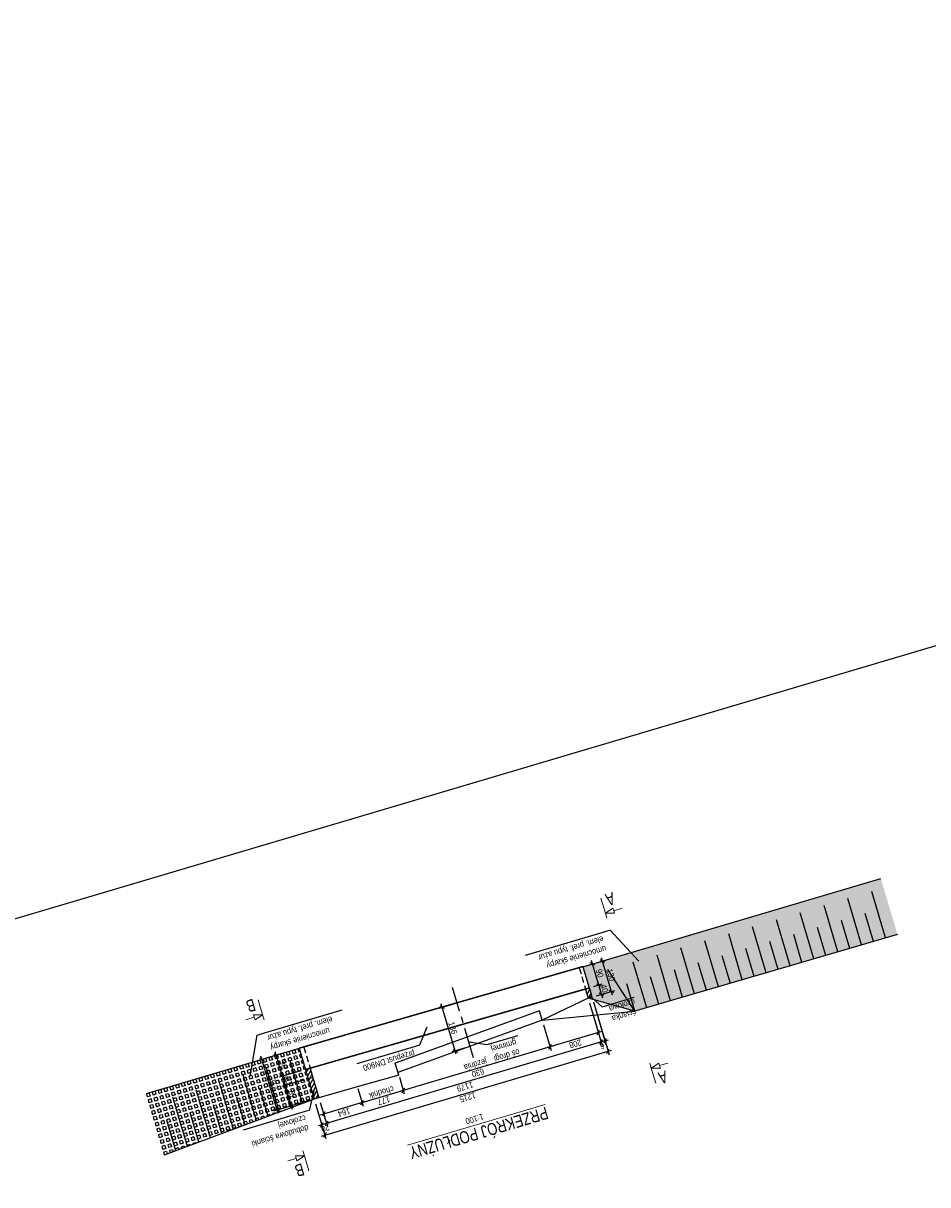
# Model space of a CAD drawing. Header units: metres. Extents: x 7437403 to 7437771, y 5556473 to 5556935.
# Tile 3 of 5: x 7437440 to 7437478, y 5556885 to 5556933. Entities that reach past the tile are written whole.
import ezdxf
from ezdxf.enums import TextEntityAlignment as Align

# ---------------------------------------------------------------- set-up
doc = ezdxf.new("R2010")
doc.units = ezdxf.units.M
doc.header["$MEASUREMENT"] = 0
doc.linetypes.add('CENTER', pattern=[2, 1.25, -0.25, 0.25, -0.25])
doc.linetypes.add('HIDDEN', pattern=[0.375, 0.25, -0.125])
doc.layers.get('0').update_dxf_attribs({"color": 250})
for name, color, linetype in [('00RamTab-T', 2, 'Continuous'), ('00ZieSka-S', 7, 'Continuous'), ('_ PTC Kon_Bet_Kon', 3, 'Continuous')]:
    doc.layers.add(name, color=color, linetype=linetype)
doc.layers.add('_ PTC Kon_Bet', color=3, linetype='Continuous', lineweight=0)
doc.styles.add('CDMSTYLE', font='CDMSIMPL', dxfattribs={"width": 0.8, "bigfont": 'CDMBIGPL'})
doc.dimstyles.new('CDM-ME100CM', dxfattribs={"dimscale": 0.1, "dimtxt": 2.5, "dimasz": 1.5, "dimexe": 1.5, "dimexo": 2, "dimgap": 0.5, "dimtad": 1, "dimdec": 0, "dimlfac": 100, "dimrnd": 0.1, "dimzin": 9, "dimtxsty": 'CDMSTYLE', "dimblk": 'OBLIQUE', "dimcen": 2.5, "dimdle": 1.5, "dimclrd": 1, "dimclre": 1, "dimclrt": 2, "dimadec": 0, "dimazin": 2, "dimtfac": 1, "dimtdec": 0, "dimtix": 1, "dimtmove": 1, "dimatfit": 3, "dimfxl": 0, "dimtvp": 1, "dimtolj": 1, "dimtzin": 0, "dimlwd": 25, "dimlwe": 25, "dimarcsym": 0})
pattern_1 = [(241.5093889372, (14875037.43376, 11113375.27862), (0.1098619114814, -0.059626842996), [])]

# ---------------------------------------------------------------- blocks, each defined once
blk = doc.blocks.new('_OBLIQUE')
at = {"color": 0, "linetype": 'ByBlock'}
blk.add_line((-0.5, -0.5), (0.5, 0.5), dxfattribs=at)
blk = doc.blocks.new('*D20')
at = {"layer": '_ PTC Kon_Bet_Kon', "color": 1, "linetype": 'Continuous', "lineweight": 25}
for p, q in [((7437463.609, 5556892.94), (7437464.127, 5556891.192)), ((7437463.763, 5556892.986), (7437464.281, 5556891.237)), ((7437464.238, 5556891.381), (7437464.382, 5556891.424)), ((7437464.085, 5556891.336), (7437463.941, 5556891.293)), ((7437464.238, 5556891.381), (7437464.085, 5556891.336))]:
    blk.add_line(p, q, dxfattribs=at)
at = {"layer": 'Defpoints', "color": 0, "linetype": 'Continuous', "lineweight": 25}
for p in [(7437463.552, 5556893.132), (7437463.706, 5556893.177), (7437464.085, 5556891.336)]:
    blk.add_point(p, dxfattribs=at)
at = {"layer": '_ PTC Kon_Bet_Kon', "color": 1, "linetype": 'Continuous', "lineweight": 25, "xscale": 0.15, "yscale": 0.15, "zscale": 0.15}
for p, rotation in [((7437464.085, 5556891.336), 16.50938883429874), ((7437464.238, 5556891.381), 196.5093888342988)]:
    blk.add_blockref('_OBLIQUE', p, dxfattribs=dict(at, rotation=rotation))
at = {"layer": '_ PTC Kon_Bet_Kon', "color": 2, "linetype": 'Continuous', "lineweight": 25, "insert": (7437464.211, 5556891.19), "char_height": 0.25, "attachment_point": 5, "rotation": 196.5094, "style": 'CDMSTYLE'}
blk.add_mtext('\\A1;16', dxfattribs=at)
blk = doc.blocks.new('*D21')
at = {"layer": '_ PTC Kon_Bet_Kon', "color": 1, "linetype": 'Continuous', "lineweight": 25}
for p, q in [((7437463.609, 5556892.94), (7437464.127, 5556891.192)), ((7437464.229, 5556891.378), (7437452.637, 5556887.943)), ((7437452.524, 5556888.852), (7437452.824, 5556887.841))]:
    blk.add_line(p, q, dxfattribs=at)
at = {"layer": 'Defpoints', "color": 0, "linetype": 'Continuous', "lineweight": 25}
for p in [(7437463.552, 5556893.132), (7437452.467, 5556889.043), (7437452.781, 5556887.985)]:
    blk.add_point(p, dxfattribs=at)
at = {"layer": '_ PTC Kon_Bet_Kon', "color": 1, "linetype": 'Continuous', "lineweight": 25, "xscale": 0.15, "yscale": 0.15, "zscale": 0.15}
for p, rotation in [((7437464.085, 5556891.336), 16.50938893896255), ((7437452.781, 5556887.985), 196.5093889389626)]:
    blk.add_blockref('_OBLIQUE', p, dxfattribs=dict(at, rotation=rotation))
at = {"layer": '_ PTC Kon_Bet_Kon', "color": 2, "linetype": 'Continuous', "lineweight": 25, "insert": (7437458.483, 5556889.493), "char_height": 0.25, "attachment_point": 5, "rotation": 196.5094, "style": 'CDMSTYLE'}
blk.add_mtext('\\A1;1179', dxfattribs=at)
blk = doc.blocks.new('*D22')
at = {"layer": '_ PTC Kon_Bet_Kon', "color": 1, "linetype": 'Continuous', "lineweight": 25}
for p, q in [((7437452.332, 5556888.795), (7437452.632, 5556887.785)), ((7437452.524, 5556888.852), (7437452.824, 5556887.841)), ((7437452.589, 5556887.928), (7437452.445, 5556887.886)), ((7437452.781, 5556887.985), (7437452.589, 5556887.928)), ((7437452.781, 5556887.985), (7437452.925, 5556888.028))]:
    blk.add_line(p, q, dxfattribs=at)
at = {"layer": 'Defpoints', "color": 0, "linetype": 'Continuous', "lineweight": 25}
for p in [(7437452.467, 5556889.043), (7437452.275, 5556888.987), (7437452.589, 5556887.928)]:
    blk.add_point(p, dxfattribs=at)
at = {"layer": '_ PTC Kon_Bet_Kon', "color": 1, "linetype": 'Continuous', "lineweight": 25, "xscale": 0.15, "yscale": 0.15, "zscale": 0.15}
for p, rotation in [((7437452.781, 5556887.985), 196.5093889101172), ((7437452.589, 5556887.928), 16.50938891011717)]:
    blk.add_blockref('_OBLIQUE', p, dxfattribs=dict(at, rotation=rotation))
at = {"layer": '_ PTC Kon_Bet_Kon', "color": 2, "linetype": 'Continuous', "lineweight": 25, "insert": (7437452.735, 5556887.789), "char_height": 0.25, "attachment_point": 5, "rotation": 196.5094, "style": 'CDMSTYLE'}
blk.add_mtext('\\A1;20', dxfattribs=at)
blk = doc.blocks.new('*D23')
at = {"layer": '_ PTC Kon_Bet_Kon', "color": 1, "linetype": 'Continuous', "lineweight": 25}
for p, q in [((7437463.763, 5556892.986), (7437464.407, 5556890.812)), ((7437452.571, 5556887.461), (7437464.508, 5556890.999)), ((7437452.332, 5556888.795), (7437452.758, 5556887.36))]:
    blk.add_line(p, q, dxfattribs=at)
at = {"layer": 'Defpoints', "color": 0, "linetype": 'Continuous', "lineweight": 25}
for p in [(7437463.706, 5556893.177), (7437464.364, 5556890.956), (7437452.275, 5556888.987)]:
    blk.add_point(p, dxfattribs=at)
at = {"layer": '_ PTC Kon_Bet_Kon', "color": 1, "linetype": 'Continuous', "lineweight": 25, "xscale": 0.15, "yscale": 0.15, "zscale": 0.15}
for p, rotation in [((7437464.364, 5556890.956), 16.50938893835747), ((7437452.715, 5556887.504), 196.5093889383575)]:
    blk.add_blockref('_OBLIQUE', p, dxfattribs=dict(at, rotation=rotation))
at = {"layer": '_ PTC Kon_Bet_Kon', "color": 2, "linetype": 'Continuous', "lineweight": 25, "insert": (7437458.589, 5556889.062), "char_height": 0.25, "attachment_point": 5, "rotation": 196.5094, "style": 'CDMSTYLE'}
blk.add_mtext('\\A1;1215', dxfattribs=at)
blk = doc.blocks.new('*D24')
at = {"layer": '_ PTC Kon_Bet_Kon', "color": 1, "linetype": 'Continuous', "lineweight": 25}
for p, q in [((7437463.609, 5556892.94), (7437464.013, 5556891.578)), ((7437461.712, 5556892.034), (7437462.022, 5556890.988)), ((7437464.114, 5556891.764), (7437461.835, 5556891.089))]:
    blk.add_line(p, q, dxfattribs=at)
at = {"layer": 'Defpoints', "color": 0, "linetype": 'Continuous', "lineweight": 25}
for p in [(7437463.552, 5556893.132), (7437461.655, 5556892.225), (7437461.979, 5556891.132)]:
    blk.add_point(p, dxfattribs=at)
at = {"layer": '_ PTC Kon_Bet_Kon', "color": 1, "linetype": 'Continuous', "lineweight": 25, "xscale": 0.15, "yscale": 0.15, "zscale": 0.15}
for p, rotation in [((7437463.97, 5556891.722), 16.50938894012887), ((7437461.979, 5556891.132), 196.5093889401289)]:
    blk.add_blockref('_OBLIQUE', p, dxfattribs=dict(at, rotation=rotation))
at = {"layer": '_ PTC Kon_Bet_Kon', "color": 2, "linetype": 'Continuous', "lineweight": 25, "insert": (7437463.024, 5556891.259), "char_height": 0.25, "attachment_point": 5, "rotation": 196.5094, "style": 'CDMSTYLE'}
blk.add_mtext('\\A1;208', dxfattribs=at)
blk = doc.blocks.new('*D25')
at = {"layer": '_ PTC Kon_Bet_Kon', "color": 1, "linetype": 'Continuous', "lineweight": 25}
for p, q in [((7437461.712, 5556892.034), (7437462.022, 5556890.988)), ((7437462.123, 5556891.174), (7437455.797, 5556889.299)), ((7437455.779, 5556889.889), (7437455.984, 5556889.198))]:
    blk.add_line(p, q, dxfattribs=at)
at = {"layer": 'Defpoints', "color": 0, "linetype": 'Continuous', "lineweight": 25}
for p in [(7437461.655, 5556892.225), (7437455.722, 5556890.081), (7437455.941, 5556889.342)]:
    blk.add_point(p, dxfattribs=at)
at = {"layer": '_ PTC Kon_Bet_Kon', "color": 1, "linetype": 'Continuous', "lineweight": 25, "xscale": 0.15, "yscale": 0.15, "zscale": 0.15}
for p, rotation in [((7437461.979, 5556891.132), 16.50938894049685), ((7437455.941, 5556889.342), 196.5093889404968)]:
    blk.add_blockref('_OBLIQUE', p, dxfattribs=dict(at, rotation=rotation))
at = {"layer": '_ PTC Kon_Bet_Kon', "color": 2, "linetype": 'Continuous', "lineweight": 25, "char_height": 0.25, "attachment_point": 5, "rotation": 196.5094, "style": 'CDMSTYLE'}
for s, insert in [('jezdnia', (7437458.899, 5556890.444)), ('630', (7437459.01, 5556890.069))]:
    blk.add_mtext(s, dxfattribs=dict(at, insert=insert))
blk = doc.blocks.new('*D26')
at = {"layer": '_ PTC Kon_Bet_Kon', "color": 1, "linetype": 'Continuous', "lineweight": 25}
for p, q in [((7437455.779, 5556889.889), (7437455.984, 5556889.198)), ((7437454.072, 5556889.415), (7437454.285, 5556888.695)), ((7437456.085, 5556889.385), (7437454.099, 5556888.796))]:
    blk.add_line(p, q, dxfattribs=at)
at = {"layer": 'Defpoints', "color": 0, "linetype": 'Continuous', "lineweight": 25}
for p in [(7437455.722, 5556890.081), (7437454.015, 5556889.606), (7437454.242, 5556888.838)]:
    blk.add_point(p, dxfattribs=at)
at = {"layer": '_ PTC Kon_Bet_Kon', "color": 1, "linetype": 'Continuous', "lineweight": 25, "xscale": 0.15, "yscale": 0.15, "zscale": 0.15}
for p, rotation in [((7437455.941, 5556889.342), 16.50938893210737), ((7437454.242, 5556888.838), 196.5093889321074)]:
    blk.add_blockref('_OBLIQUE', p, dxfattribs=dict(at, rotation=rotation))
at = {"layer": '_ PTC Kon_Bet_Kon', "color": 2, "linetype": 'Continuous', "lineweight": 25, "char_height": 0.25, "attachment_point": 5, "rotation": 196.5094, "style": 'CDMSTYLE'}
for s, insert in [('chodnik', (7437455.042, 5556889.258)), ('177', (7437455.142, 5556888.922))]:
    blk.add_mtext(s, dxfattribs=dict(at, insert=insert))
blk = doc.blocks.new('*D27')
at = {"layer": '_ PTC Kon_Bet_Kon', "color": 1, "linetype": 'Continuous', "lineweight": 25}
for p, q in [((7437454.072, 5556889.415), (7437454.285, 5556888.695)), ((7437454.386, 5556888.881), (7437452.523, 5556888.329)), ((7437452.524, 5556888.852), (7437452.709, 5556888.228))]:
    blk.add_line(p, q, dxfattribs=at)
at = {"layer": 'Defpoints', "color": 0, "linetype": 'Continuous', "lineweight": 25}
for p in [(7437454.015, 5556889.606), (7437452.467, 5556889.043), (7437452.666, 5556888.371)]:
    blk.add_point(p, dxfattribs=at)
at = {"layer": '_ PTC Kon_Bet_Kon', "color": 1, "linetype": 'Continuous', "lineweight": 25, "xscale": 0.15, "yscale": 0.15, "zscale": 0.15}
for p, rotation in [((7437454.242, 5556888.838), 16.50938894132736), ((7437452.666, 5556888.371), 196.5093889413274)]:
    blk.add_blockref('_OBLIQUE', p, dxfattribs=dict(at, rotation=rotation))
at = {"layer": '_ PTC Kon_Bet_Kon', "color": 2, "linetype": 'Continuous', "lineweight": 25, "insert": (7437453.504, 5556888.437), "char_height": 0.25, "attachment_point": 5, "rotation": 196.5094, "style": 'CDMSTYLE'}
blk.add_mtext('\\A1;164', dxfattribs=at)
blk = doc.blocks.new('*D28')
at = {"layer": '_ PTC Kon_Bet_Kon', "color": 1, "linetype": 'Continuous', "lineweight": 25}
for p, q in [((7437451.837, 5556889.764), (7437450.944, 5556889.499)), ((7437451.378, 5556888.564), (7437451.045, 5556889.686)), ((7437452.084, 5556888.93), (7437451.191, 5556888.665))]:
    blk.add_line(p, q, dxfattribs=at)
at = {"layer": 'Defpoints', "color": 0, "linetype": 'Continuous', "lineweight": 25}
for p in [(7437451.088, 5556889.542), (7437452.028, 5556889.821), (7437452.275, 5556888.987)]:
    blk.add_point(p, dxfattribs=at)
at = {"layer": '_ PTC Kon_Bet_Kon', "color": 1, "linetype": 'Continuous', "lineweight": 25, "xscale": 0.15, "yscale": 0.15, "zscale": 0.15}
for p, rotation in [((7437451.088, 5556889.542), 106.5093889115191), ((7437451.335, 5556888.708), 286.5093889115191)]:
    blk.add_blockref('_OBLIQUE', p, dxfattribs=dict(at, rotation=rotation))
at = {"layer": '_ PTC Kon_Bet_Kon', "color": 2, "linetype": 'Continuous', "lineweight": 25, "insert": (7437451.379, 5556889.175), "char_height": 0.25, "attachment_point": 5, "rotation": 286.5094, "style": 'CDMSTYLE'}
blk.add_mtext('\\A1;87', dxfattribs=at)
blk = doc.blocks.new('*D29')
at = {"layer": '_ PTC Kon_Bet_Kon', "color": 1, "linetype": 'Continuous', "lineweight": 25}
for p, q in [((7437451.723, 5556890.147), (7437450.83, 5556889.883)), ((7437450.974, 5556889.925), (7437450.932, 5556890.069)), ((7437451.837, 5556889.764), (7437450.944, 5556889.499)), ((7437451.088, 5556889.542), (7437450.974, 5556889.925)), ((7437451.088, 5556889.542), (7437451.13, 5556889.398))]:
    blk.add_line(p, q, dxfattribs=at)
at = {"layer": 'Defpoints', "color": 0, "linetype": 'Continuous', "lineweight": 25}
for p in [(7437451.915, 5556890.204), (7437450.974, 5556889.925), (7437452.028, 5556889.821)]:
    blk.add_point(p, dxfattribs=at)
at = {"layer": '_ PTC Kon_Bet_Kon', "color": 1, "linetype": 'Continuous', "lineweight": 25, "xscale": 0.15, "yscale": 0.15, "zscale": 0.15}
for p, rotation in [((7437450.974, 5556889.925), 286.5093889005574), ((7437451.088, 5556889.542), 106.5093889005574)]:
    blk.add_blockref('_OBLIQUE', p, dxfattribs=dict(at, rotation=rotation))
at = {"layer": '_ PTC Kon_Bet_Kon', "color": 2, "linetype": 'Continuous', "lineweight": 25, "insert": (7437451.199, 5556889.783), "char_height": 0.25, "attachment_point": 5, "rotation": 286.5094, "style": 'CDMSTYLE'}
blk.add_mtext('\\A1;40', dxfattribs=at)
blk = doc.blocks.new('*D30')
at = {"layer": '_ PTC Kon_Bet_Kon', "color": 1, "linetype": 'Continuous', "lineweight": 25}
for p, q in [((7437451.474, 5556891.012), (7437450.575, 5556890.746)), ((7437451.017, 5556889.782), (7437450.676, 5556890.932)), ((7437451.723, 5556890.147), (7437450.83, 5556889.883))]:
    blk.add_line(p, q, dxfattribs=at)
at = {"layer": 'Defpoints', "color": 0, "linetype": 'Continuous', "lineweight": 25}
for p in [(7437451.666, 5556891.069), (7437450.718, 5556890.788), (7437451.915, 5556890.204)]:
    blk.add_point(p, dxfattribs=at)
at = {"layer": '_ PTC Kon_Bet_Kon', "color": 1, "linetype": 'Continuous', "lineweight": 25, "xscale": 0.15, "yscale": 0.15, "zscale": 0.15}
for p, rotation in [((7437450.718, 5556890.788), 106.5093889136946), ((7437450.974, 5556889.925), 286.5093889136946)]:
    blk.add_blockref('_OBLIQUE', p, dxfattribs=dict(at, rotation=rotation))
at = {"layer": '_ PTC Kon_Bet_Kon', "color": 2, "linetype": 'Continuous', "lineweight": 25, "insert": (7437451.014, 5556890.407), "char_height": 0.25, "attachment_point": 5, "rotation": 286.5094, "style": 'CDMSTYLE'}
blk.add_mtext('\\A1;90', dxfattribs=at)
blk = doc.blocks.new('*D31')
at = {"layer": '_ PTC Kon_Bet_Kon', "color": 1, "linetype": 'Continuous', "lineweight": 25}
for p, q in [((7437451.467, 5556891.01), (7437449.985, 5556890.571)), ((7437450.788, 5556888.389), (7437450.086, 5556890.757)), ((7437452.084, 5556888.93), (7437450.602, 5556888.49))]:
    blk.add_line(p, q, dxfattribs=at)
at = {"layer": 'Defpoints', "color": 0, "linetype": 'Continuous', "lineweight": 25}
for p in [(7437451.659, 5556891.067), (7437450.129, 5556890.614), (7437452.275, 5556888.987)]:
    blk.add_point(p, dxfattribs=at)
at = {"layer": '_ PTC Kon_Bet_Kon', "color": 1, "linetype": 'Continuous', "lineweight": 25, "xscale": 0.15, "yscale": 0.15, "zscale": 0.15}
for p, rotation in [((7437450.129, 5556890.614), 106.5093889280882), ((7437450.745, 5556888.533), 286.5093889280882)]:
    blk.add_blockref('_OBLIQUE', p, dxfattribs=dict(at, rotation=rotation))
at = {"layer": '_ PTC Kon_Bet_Kon', "color": 2, "linetype": 'Continuous', "lineweight": 25, "insert": (7437450.605, 5556889.623), "char_height": 0.25, "attachment_point": 5, "rotation": 286.5094, "style": 'CDMSTYLE'}
blk.add_mtext('\\A1;217', dxfattribs=at)
blk = doc.blocks.new('*D32')
at = {"layer": '_ PTC Kon_Bet_Kon', "color": 1, "linetype": 'Continuous', "lineweight": 25}
for p, q in [((7437463.987, 5556893.678), (7437463.944, 5556893.822)), ((7437463.784, 5556893.618), (7437464.13, 5556893.721)), ((7437463.897, 5556893.234), (7437464.244, 5556893.337)), ((7437464.1, 5556893.294), (7437463.987, 5556893.678)), ((7437464.1, 5556893.294), (7437464.143, 5556893.151))]:
    blk.add_line(p, q, dxfattribs=at)
at = {"layer": 'Defpoints', "color": 0, "linetype": 'Continuous', "lineweight": 25}
for p in [(7437463.592, 5556893.561), (7437463.987, 5556893.678), (7437463.706, 5556893.177)]:
    blk.add_point(p, dxfattribs=at)
at = {"layer": '_ PTC Kon_Bet_Kon', "color": 1, "linetype": 'Continuous', "lineweight": 25, "xscale": 0.15, "yscale": 0.15, "zscale": 0.15}
for p, rotation in [((7437463.987, 5556893.678), 286.5093889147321), ((7437464.1, 5556893.294), 106.5093889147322)]:
    blk.add_blockref('_OBLIQUE', p, dxfattribs=dict(at, rotation=rotation))
at = {"layer": '_ PTC Kon_Bet_Kon', "color": 2, "linetype": 'Continuous', "lineweight": 25, "insert": (7437464.211, 5556893.536), "char_height": 0.25, "attachment_point": 5, "rotation": 286.5094, "style": 'CDMSTYLE'}
blk.add_mtext('\\A1;40', dxfattribs=at)
blk = doc.blocks.new('*D33')
at = {"layer": '_ PTC Kon_Bet_Kon', "color": 1, "linetype": 'Continuous', "lineweight": 25}
for p, q in [((7437463.528, 5556894.481), (7437463.875, 5556894.583)), ((7437464.029, 5556893.534), (7437463.688, 5556894.685)), ((7437463.784, 5556893.618), (7437464.13, 5556893.721))]:
    blk.add_line(p, q, dxfattribs=at)
at = {"layer": 'Defpoints', "color": 0, "linetype": 'Continuous', "lineweight": 25}
for p in [(7437463.336, 5556894.424), (7437463.731, 5556894.541), (7437463.592, 5556893.561)]:
    blk.add_point(p, dxfattribs=at)
at = {"layer": '_ PTC Kon_Bet_Kon', "color": 1, "linetype": 'Continuous', "lineweight": 25, "xscale": 0.15, "yscale": 0.15, "zscale": 0.15}
for p, rotation in [((7437463.731, 5556894.541), 106.5093889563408), ((7437463.987, 5556893.678), 286.5093889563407)]:
    blk.add_blockref('_OBLIQUE', p, dxfattribs=dict(at, rotation=rotation))
at = {"layer": '_ PTC Kon_Bet_Kon', "color": 2, "linetype": 'Continuous', "lineweight": 25, "insert": (7437464.026, 5556894.159), "char_height": 0.25, "attachment_point": 5, "rotation": 286.5094, "style": 'CDMSTYLE'}
blk.add_mtext('\\A1;90', dxfattribs=at)
blk = doc.blocks.new('*D34')
at = {"layer": '_ PTC Kon_Bet_Kon', "color": 1, "linetype": 'Continuous', "lineweight": 25}
for p, q in [((7437464.087, 5556894.803), (7437464.542, 5556893.269)), ((7437463.528, 5556894.481), (7437464.273, 5556894.702)), ((7437463.897, 5556893.234), (7437464.643, 5556893.455))]:
    blk.add_line(p, q, dxfattribs=at)
at = {"layer": 'Defpoints', "color": 0, "linetype": 'Continuous', "lineweight": 25}
for p in [(7437463.336, 5556894.424), (7437464.499, 5556893.413), (7437463.706, 5556893.177)]:
    blk.add_point(p, dxfattribs=at)
at = {"layer": '_ PTC Kon_Bet_Kon', "color": 1, "linetype": 'Continuous', "lineweight": 25, "xscale": 0.15, "yscale": 0.15, "zscale": 0.15}
for p, rotation in [((7437464.13, 5556894.659), 106.5093889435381), ((7437464.499, 5556893.413), 286.5093889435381)]:
    blk.add_blockref('_OBLIQUE', p, dxfattribs=dict(at, rotation=rotation))
at = {"layer": '_ PTC Kon_Bet_Kon', "color": 2, "linetype": 'Continuous', "lineweight": 25, "insert": (7437464.482, 5556894.086), "char_height": 0.25, "attachment_point": 5, "rotation": 286.5094, "style": 'CDMSTYLE'}
blk.add_mtext('\\A1;130', dxfattribs=at)
blk = doc.blocks.new('*D56')
at = {"layer": '_ PTC Kon_Bet_Kon', "color": 1, "linetype": 'Continuous', "lineweight": 25}
for p, q in [((7437457.968, 5556892.879), (7437457.405, 5556892.712)), ((7437458.119, 5556890.828), (7437457.506, 5556892.898)), ((7437458.497, 5556891.096), (7437457.933, 5556890.929))]:
    blk.add_line(p, q, dxfattribs=at)
at = {"layer": 'Defpoints', "color": 0, "linetype": 'Continuous', "lineweight": 25}
for p in [(7437458.16, 5556892.936), (7437457.548, 5556892.755), (7437458.689, 5556891.153)]:
    blk.add_point(p, dxfattribs=at)
at = {"layer": '_ PTC Kon_Bet_Kon', "color": 1, "linetype": 'Continuous', "lineweight": 25, "xscale": 0.15, "yscale": 0.15, "zscale": 0.15}
for p, rotation in [((7437457.548, 5556892.755), 106.5093889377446), ((7437458.077, 5556890.972), 286.5093889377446)]:
    blk.add_blockref('_OBLIQUE', p, dxfattribs=dict(at, rotation=rotation))
at = {"layer": '_ PTC Kon_Bet_Kon', "color": 2, "linetype": 'Continuous', "lineweight": 25, "insert": (7437457.98, 5556891.913), "char_height": 0.25, "attachment_point": 5, "rotation": 286.5094, "style": 'CDMSTYLE'}
blk.add_mtext('\\A1;186', dxfattribs=at)

msp = doc.modelspace()

# ---------------------------------------------------------------- hatches: boundary and pattern name
at = {"layer": '_ PTC Kon_Bet_Kon', "linetype": 'Continuous', "lineweight": 25}
h = msp.add_hatch(dxfattribs=at)
h.set_pattern_fill('SQUARE', color=251, style=0)
h.set_pattern_definition([(196.50939, (7437518.71688, 5556687.63931), (0.03552156, -0.11984665), [0.125, -0.125]), (286.50939, (7437518.71688, 5556687.63931), (0.11984665, 0.03552156), [0.125, -0.125])])
h.paths.add_polyline_path([(7437476.275, 5556895.756), (7437475.593, 5556898.057), (7437463.336, 5556894.424), (7437463.592, 5556893.561), (7437458.416, 5556892.073), (7437458.422, 5556892.054), (7437463.598, 5556893.542), (7437463.706, 5556893.177), (7437463.552, 5556893.132), (7437465.47, 5556892.596)])
h.paths.add_polyline_path([(7437464.327, 5556893.804), (7437464.455, 5556893.374), (7437464.095, 5556893.267), (7437463.968, 5556893.698)], flags=24)
h.paths.add_polyline_path([(7437464.142, 5556894.428), (7437464.27, 5556893.997), (7437463.91, 5556893.891), (7437463.783, 5556894.321)], flags=24)
h.paths.add_polyline_path([(7437464.576, 5556894.427), (7437464.747, 5556893.851), (7437464.388, 5556893.744), (7437464.217, 5556894.32)], flags=24)
h.paths.add_polyline_path([(7437465.729, 5556892.443), (7437464.522, 5556892.086), (7437464.297, 5556892.845), (7437465.504, 5556893.202)], flags=25)
h = msp.add_hatch(dxfattribs=at)
h.set_pattern_fill('ANSI31', color=251, style=0)
h.set_pattern_definition(pattern_1)
h.paths.add_polyline_path([(7437463.552, 5556893.132), (7437463.706, 5556893.177), (7437463.598, 5556893.542), (7437463.444, 5556893.498)])
h = msp.add_hatch(dxfattribs=at)
h.set_pattern_fill('SQUARE', color=251, style=0)
h.set_pattern_definition([(196.5093889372, (14875037.43376, 11113375.27862), (0.0355215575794, -0.1198466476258), [0.125, -0.125]), (286.5093889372, (14875037.43376, 11113375.27862), (0.1198466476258, 0.0355215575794), [0.125, -0.125])])
h.paths.add_polyline_path([(7437452.275, 5556888.987), (7437451.92, 5556890.185), (7437451.659, 5556891.067), (7437445.362, 5556889.201), (7437446.109, 5556886.679)])
h.paths.add_polyline_path([(7437451.495, 5556889.443), (7437451.623, 5556889.013), (7437451.263, 5556888.906), (7437451.136, 5556889.336)], flags=24)
h.paths.add_polyline_path([(7437451.315, 5556890.052), (7437451.442, 5556889.622), (7437451.083, 5556889.515), (7437450.955, 5556889.945)], flags=24)
h.paths.add_polyline_path([(7437451.13, 5556890.675), (7437451.258, 5556890.245), (7437450.898, 5556890.138), (7437450.771, 5556890.568)], flags=24)
h.paths.add_polyline_path([(7437450.699, 5556889.965), (7437450.87, 5556889.388), (7437450.51, 5556889.282), (7437450.34, 5556889.858)], flags=24)
h = msp.add_hatch(dxfattribs=at)
h.set_pattern_fill('ANSI31', color=251, style=0)
h.set_pattern_definition(pattern_1)
h.paths.add_polyline_path([(7437452.275, 5556888.987), (7437452.467, 5556889.043), (7437452.22, 5556889.876), (7437452.028, 5556889.821)])
h.paths.add_polyline_path([(7437452.028, 5556889.821), (7437452.22, 5556889.876), (7437452.112, 5556890.24), (7437451.92, 5556890.185)])

# ---------------------------------------------------------------- linework, layer by layer
at = {"layer": '00RamTab-T', "color": 7, "linetype": 'Continuous', "lineweight": 0}
for points in [[(7437464.319, 5556896.424), (7437464.258, 5556896.63), (7437464.631, 5556896.628), (7437464.6, 5556896.731), (7437464.943, 5556896.833), (7437464.6, 5556896.731), (7437464.57, 5556896.834), (7437464.258, 5556896.63), (7437464.075, 5556897.246)], [(7437450.213, 5556892.247), (7437450.152, 5556892.452), (7437449.84, 5556892.248), (7437449.81, 5556892.35), (7437449.468, 5556892.249), (7437449.81, 5556892.35), (7437449.78, 5556892.453), (7437450.152, 5556892.452), (7437449.97, 5556893.068)], [(7437466.085, 5556890.464), (7437466.146, 5556890.259), (7437466.458, 5556890.463), (7437466.489, 5556890.36), (7437466.831, 5556890.462), (7437466.489, 5556890.36), (7437466.519, 5556890.258), (7437466.146, 5556890.259), (7437466.329, 5556889.643)], [(7437451.812, 5556886.852), (7437451.873, 5556886.646), (7437451.5, 5556886.648), (7437451.531, 5556886.545), (7437451.188, 5556886.443), (7437451.531, 5556886.545), (7437451.561, 5556886.442), (7437451.873, 5556886.646), (7437452.056, 5556886.03)]]:
    msp.add_lwpolyline(points, dxfattribs=at)
at = {"layer": '00ZieSka-S', "color": 63, "lineweight": 25}
for p, q in [((7437474.802, 5556895.325), (7437474.237, 5556897.23)), ((7437475.784, 5556895.612), (7437475.218, 5556897.52)), ((7437472.837, 5556894.75), (7437472.274, 5556896.65)), ((7437473.819, 5556895.038), (7437473.255, 5556896.94)), ((7437471.855, 5556894.463), (7437471.293, 5556896.36)), ((7437474.31, 5556895.181), (7437473.97, 5556896.328)), ((7437475.293, 5556895.468), (7437474.952, 5556896.617)), ((7437469.89, 5556893.889), (7437469.33, 5556895.779)), ((7437470.872, 5556894.176), (7437470.311, 5556896.069)), ((7437472.346, 5556894.607), (7437472.007, 5556895.75)), ((7437473.328, 5556894.894), (7437472.989, 5556896.039)), ((7437468.908, 5556893.602), (7437468.348, 5556895.489)), ((7437471.364, 5556894.32), (7437471.025, 5556895.461)), ((7437466.943, 5556893.027), (7437466.386, 5556894.908)), ((7437467.925, 5556893.314), (7437467.367, 5556895.199)), ((7437469.399, 5556893.745), (7437469.062, 5556894.883)), ((7437470.381, 5556894.032), (7437470.043, 5556895.172)), ((7437465.47, 5556892.596), (7437464.359, 5556894.309)), ((7437465.961, 5556892.74), (7437465.404, 5556894.618)), ((7437467.434, 5556893.171), (7437467.098, 5556894.305)), ((7437468.417, 5556893.458), (7437468.08, 5556894.594)), ((7437466.452, 5556892.884), (7437466.116, 5556894.016)), ((7437465.47, 5556892.596), (7437465.135, 5556893.727)), ((7437451.801, 5556888.809), (7437451.281, 5556890.564)), ((7437449.904, 5556888.099), (7437449.35, 5556889.967)), ((7437450.852, 5556888.454), (7437450.316, 5556890.265)), ((7437448.955, 5556887.744), (7437448.385, 5556889.668)), ((7437451.327, 5556888.632), (7437451.008, 5556889.706)), ((7437447.058, 5556887.034), (7437446.454, 5556889.071)), ((7437448.007, 5556887.389), (7437447.42, 5556889.369)), ((7437449.43, 5556887.922), (7437449.091, 5556889.064)), ((7437450.378, 5556888.277), (7437450.05, 5556889.385)), ((7437448.481, 5556887.567), (7437448.132, 5556888.743)), ((7437446.584, 5556886.857), (7437446.215, 5556888.1)), ((7437447.532, 5556887.212), (7437447.174, 5556888.421))]:
    msp.add_line(p, q, dxfattribs=at)
at = {"layer": '_ PTC Kon_Bet', "color": 115, "lineweight": 25}
for p, q in [((7437463.336, 5556894.424), (7437475.593, 5556898.057)), ((7437476.275, 5556895.756), (7437465.47, 5556892.596)), ((7437463.552, 5556893.132), (7437461.655, 5556892.225)), ((7437465.47, 5556892.596), (7437463.552, 5556893.132)), ((7437461.541, 5556892.609), (7437455.609, 5556890.465)), ((7437461.655, 5556892.225), (7437461.541, 5556892.609)), ((7437461.655, 5556892.225), (7437465.47, 5556892.596)), ((7437461.655, 5556892.225), (7437455.722, 5556890.081)), ((7437451.659, 5556891.067), (7437445.362, 5556889.201)), ((7437455.756, 5556889.966), (7437455.609, 5556890.465)), ((7437455.756, 5556889.966), (7437454.049, 5556889.491)), ((7437454.049, 5556889.491), (7437452.467, 5556889.043)), ((7437452.275, 5556888.987), (7437446.109, 5556886.679))]:
    msp.add_line(p, q, dxfattribs=at)
at = {"layer": '_ PTC Kon_Bet_Kon', "color": 3, "linetype": 'Continuous', "lineweight": 25}
for p, q in [((7437564.245, 5556933.229), (7437403.082, 5556885.462)), ((7437463.444, 5556893.498), (7437463.552, 5556893.132)), ((7437463.598, 5556893.542), (7437463.706, 5556893.177)), ((7437463.706, 5556893.177), (7437463.552, 5556893.132)), ((7437451.92, 5556890.185), (7437452.275, 5556888.987)), ((7437452.112, 5556890.24), (7437452.467, 5556889.043)), ((7437452.22, 5556889.876), (7437452.028, 5556889.821)), ((7437452.467, 5556889.043), (7437452.275, 5556888.987))]:
    msp.add_line(p, q, dxfattribs=at)
at = {"layer": '_ PTC Kon_Bet_Kon', "color": 4, "linetype": 'Continuous', "lineweight": 25}
for p, q in [((7437463.331, 5556894.443), (7437451.653, 5556891.086)), ((7437463.336, 5556894.424), (7437451.659, 5556891.067)), ((7437463.336, 5556894.424), (7437463.592, 5556893.561)), ((7437463.592, 5556893.561), (7437451.915, 5556890.204)), ((7437463.598, 5556893.542), (7437451.92, 5556890.185)), ((7437451.659, 5556891.067), (7437451.915, 5556890.204))]:
    msp.add_line(p, q, dxfattribs=at)
at = {"layer": '_ PTC Kon_Bet_Kon', "color": 251, "linetype": 'HIDDEN', "lineweight": 25}
for p, q in [((7437463.183, 5556894.38), (7437463.438, 5556893.517)), ((7437451.851, 5556891.122), (7437452.107, 5556890.259))]:
    msp.add_line(p, q, dxfattribs=at)
at = {"layer": '_ PTC Kon_Bet_Kon', "color": 2, "linetype": 'CENTER', "lineweight": 25}
msp.add_line((7437458.827, 5556890.685), (7437457.972, 5556893.571), dxfattribs=at)

# ---------------------------------------------------------------- texts
at = {"layer": '00RamTab-T', "color": 7, "linetype": 'Continuous', "lineweight": 0, "style": 'CDMSTYLE', "width": 0.8}
for s, p in [('A', (7437464.458, 5556897.211)), ('B', (7437449.668, 5556892.83)), ('A', (7437466.631, 5556889.881)), ('%%UPRZEKRÓJ PODŁUŻNY', (7437459.045, 5556887.591)), ('B', (7437451.673, 5556886.065))]:
    msp.add_text(s, height=0.5, rotation=196.5094, dxfattribs=at).set_placement(p, align=Align.MIDDLE_CENTER)
at = {"layer": '00RamTab-T', "color": 3, "linetype": 'Continuous', "lineweight": 0, "style": 'CDMSTYLE', "width": 0.8}
msp.add_text('1:100', height=0.25, rotation=196.5094, dxfattribs=at).set_placement((7437458.874, 5556888.167), align=Align.MIDDLE_CENTER)
at = {"layer": '_ PTC Kon_Bet_Kon', "color": 2, "linetype": 'Continuous', "lineweight": 25, "char_height": 0.25, "rotation": 196.5094, "style": 'CDMSTYLE'}
for s, insert, attachment_point in [('umocnienie skarpy \\Pelem. pref. typu ażur', (7437464.117, 5556895.772), 7), ('ścianka \\Pczołowa', (7437464.375, 5556892.802), 9), ('umocnienie skarpy \\Pelem. pref. typu ażur', (7437450.298, 5556891.676), 9), ('oś drogi\\Pgminnej', (7437459.508, 5556891.214), 9), ('przepust DN900', (7437456.352, 5556891.074), 7), ('\\A1;', (7437458.144, 5556890.692), 1), ('dobudowa ścianki \\Pczołowej', (7437451.866, 5556888.406), 7)]:
    msp.add_mtext(s, dxfattribs=dict(at, insert=insert, attachment_point=attachment_point))

# ---------------------------------------------------------------- dimensions: what is measured, and where the dimension line sits
at = {"layer": '_ PTC Kon_Bet_Kon', "color": 3, "linetype": 'Continuous', "lineweight": 25}
for base, p1, p2, angle, picture, middle in [((7437464.499, 5556893.413), (7437463.336, 5556894.424), (7437463.706, 5556893.177), 286.5094, '*D34', (7437464.482, 5556894.086)), ((7437463.731, 5556894.541), (7437463.592, 5556893.561), (7437463.336, 5556894.424), 286.5094, '*D33', (7437464.026, 5556894.159)), ((7437463.987, 5556893.678), (7437463.706, 5556893.177), (7437463.592, 5556893.561), 286.5094, '*D32', (7437464.211, 5556893.536)), ((7437464.364, 5556890.956), (7437452.275, 5556888.987), (7437463.706, 5556893.177), 196.5094, '*D23', (7437458.589, 5556889.062)), ((7437452.781, 5556887.985), (7437463.552, 5556893.132), (7437452.467, 5556889.043), 196.5094, '*D21', (7437458.483, 5556889.493)), ((7437457.548, 5556892.755), (7437458.689, 5556891.153), (7437458.16, 5556892.936), 286.5094, '*D56', (7437457.98, 5556891.913)), ((7437461.979, 5556891.132), (7437463.552, 5556893.132), (7437461.655, 5556892.225), 196.5094, '*D24', (7437463.024, 5556891.259)), ((7437464.085, 5556891.336), (7437463.706, 5556893.177), (7437463.552, 5556893.132), 196.5094, '*D20', (7437464.211, 5556891.19)), ((7437450.129, 5556890.614), (7437452.275, 5556888.987), (7437451.659, 5556891.067), 286.5094, '*D31', (7437450.605, 5556889.623)), ((7437450.718, 5556890.788), (7437451.915, 5556890.204), (7437451.666, 5556891.069), 286.5094, '*D30', (7437451.014, 5556890.407)), ((7437450.974, 5556889.925), (7437452.028, 5556889.821), (7437451.915, 5556890.204), 286.5094, '*D29', (7437451.199, 5556889.783)), ((7437451.088, 5556889.542), (7437452.275, 5556888.987), (7437452.028, 5556889.821), 286.5094, '*D28', (7437451.379, 5556889.175)), ((7437452.666, 5556888.371), (7437454.015, 5556889.606), (7437452.467, 5556889.043), 196.5094, '*D27', (7437453.504, 5556888.437)), ((7437452.589, 5556887.928), (7437452.467, 5556889.043), (7437452.275, 5556888.987), 196.5094, '*D22', (7437452.735, 5556887.789))]:
    dim = msp.add_linear_dim(base=base, p1=p1, p2=p2, angle=angle, dimstyle='CDM-ME100CM', dxfattribs=at)
    dim.commit()
    dim.dimension.update_dxf_attribs({"geometry": picture, "text_midpoint": middle})
for base, p1, p2, text, picture, middle in [((7437455.941, 5556889.342), (7437461.655, 5556892.225), (7437455.722, 5556890.081), '<>\\Xjezdnia', '*D25', (7437458.96, 5556890.237)), ((7437454.242, 5556888.838), (7437455.722, 5556890.081), (7437454.015, 5556889.606), '<>\\Xchodnik', '*D26', (7437455.092, 5556889.09))]:
    dim = msp.add_linear_dim(base=base, p1=p1, p2=p2, angle=196.5094, text=text, dimstyle='CDM-ME100CM', dxfattribs=at)
    dim.commit()
    dim.dimension.update_dxf_attribs({"geometry": picture, "text_midpoint": middle})

# ---------------------------------------------------------------- leaders
at = {"layer": '_ PTC Kon_Bet_Kon', "color": 3, "linetype": 'Continuous', "lineweight": 25, "annotation_type": 0, "has_hookline": 1, "horizontal_direction": (-0.958773, -0.284172, 0)}
for points, hookline_direction, text_width in [([(7437465.632, 5556894.652), (7437464.46, 5556895.926), (7437464.151, 5556895.834)], 0, 3.276), ([(7437463.608, 5556893.252), (7437464.12, 5556892.779), (7437464.313, 5556892.836)], 1, 1.133), ([(7437449.638, 5556889.912), (7437449.926, 5556891.618), (7437450.235, 5556891.71)], 1, 3.276), ([(7437456.916, 5556891.945), (7437456.603, 5556891.201), (7437456.385, 5556891.137)], 0, 2.4), ([(7437458.632, 5556891.343), (7437459.374, 5556891.226), (7437459.446, 5556891.247)], 1, 1.21), ([(7437452.257, 5556889.327), (7437452.069, 5556888.519), (7437451.899, 5556888.469)], 0, 2.61)]:
    msp.add_leader(points, dimstyle='CDM-ME100CM', override={"dimgap": 0.5, "dimtad": 1}, dxfattribs=dict(at, hookline_direction=hookline_direction, text_width=text_width))

doc.saveas('drawing.dxf')
